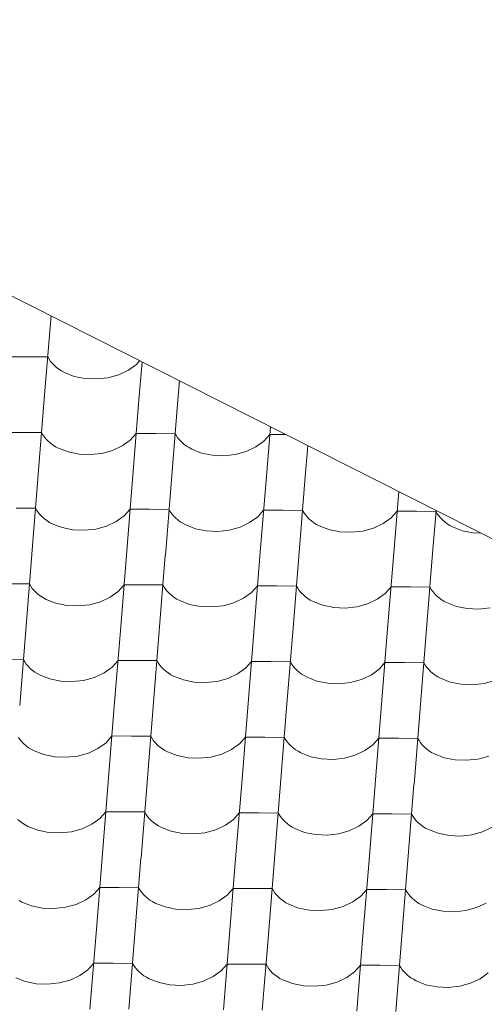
# Model space of a CAD drawing. Header units: millimetres. Extents: x -124639 to 133188, y -48358 to 76648.
# Tile 41 of 49: x 8599 to 9172, y 7668 to 8882. Entities that reach past the tile are written whole.
import ezdxf

# ---------------------------------------------------------------- set-up
doc = ezdxf.new("R2010")
doc.units = ezdxf.units.MM
doc.header["$MEASUREMENT"] = 0
doc.layers.add('Konstrukce - střechy a skořepiny', color=7, linetype='Continuous')
doc.layers.add('Výplně - Povrchové', color=7, linetype='Continuous')

# ---------------------------------------------------------------- blocks, each defined once
blk = doc.blocks.new('*X2')
at = {"layer": 'Výplně - Povrchové', "color": 7, "linetype": 'Continuous', "lineweight": 13}
for p, q in [((8637.5, 8516.7), (8636.3, 8502.7)), ((8636.3, 8502.3), (8628.8, 8409.4)), ((8609.4, 8466.2), (8585.5, 8466.4)), ((8633.4, 8466.1), (8609.4, 8466.2)), ((8633.4, 8466.1), (8635, 8463.2)), ((8635, 8463.2), (8636.9, 8460.5)), ((8742.8, 8456.8), (8746.8, 8461.4)), ((8636.9, 8460.5), (8639.1, 8457.9)), ((8639.1, 8457.9), (8641.6, 8455.4)), ((8641.6, 8455.4), (8644.3, 8453.1)), ((8644.3, 8453.1), (8647.3, 8450.9)), ((8647.3, 8450.9), (8650.5, 8448.8)), ((8721, 8444.2), (8732.9, 8449.7)), ((8732.9, 8449.7), (8742.8, 8456.8)), ((8749.7, 8460), (8745.5, 8408.5)), ((8650.5, 8448.8), (8654, 8446.9)), ((8654, 8446.9), (8666.1, 8442.2)), ((8666.1, 8442.2), (8679.5, 8439.5)), ((8679.5, 8439.5), (8693.6, 8439)), ((8693.6, 8439), (8707.7, 8440.5)), ((8707.7, 8440.5), (8721, 8444.2)), ((8795.8, 8436.7), (8793.5, 8408.1)), ((8628.8, 8409), (8621.3, 8316.1)), ((8745.5, 8408.1), (8738, 8315.2)), ((8793.5, 8407.8), (8786, 8314.8)), ((8908, 8380), (8902.7, 8313.9)), ((8601.9, 8373), (8578, 8373.1)), ((8625.9, 8372.8), (8601.9, 8373)), ((8625.9, 8372.8), (8627.5, 8370)), ((8627.5, 8370), (8629.4, 8367.2)), ((8629.4, 8367.2), (8631.6, 8364.6)), ((8631.6, 8364.6), (8634.1, 8362.1)), ((8735.3, 8363.5), (8742.6, 8371.9)), ((8766.6, 8371.7), (8742.6, 8371.9)), ((8790.5, 8371.5), (8766.6, 8371.7)), ((8790.5, 8371.5), (8792.1, 8368.7)), ((8792.1, 8368.7), (8794, 8366)), ((8794, 8366), (8796.2, 8363.4)), ((8899.9, 8362.3), (8907.2, 8370.6)), ((8926.9, 8370.5), (8907.2, 8370.6)), ((8634.1, 8362.1), (8636.8, 8359.8)), ((8636.8, 8359.8), (8639.8, 8357.6)), ((8639.8, 8357.6), (8643, 8355.5)), ((8643, 8355.5), (8646.5, 8353.6)), ((8646.5, 8353.6), (8658.6, 8349)), ((8713.5, 8350.9), (8725.4, 8356.4)), ((8725.4, 8356.4), (8735.3, 8363.5)), ((8796.2, 8363.4), (8798.7, 8360.9)), ((8798.7, 8360.9), (8801.4, 8358.5)), ((8801.4, 8358.5), (8804.5, 8356.3)), ((8804.5, 8356.3), (8807.7, 8354.3)), ((8807.7, 8354.3), (8811.2, 8352.4)), ((8811.2, 8352.4), (8823.2, 8347.7)), ((8878.1, 8349.6), (8890.1, 8355.1)), ((8890.1, 8355.1), (8899.9, 8362.3)), ((8954.1, 8356.7), (8950.6, 8313.6)), ((8658.6, 8349), (8672, 8346.3)), ((8672, 8346.3), (8686.1, 8345.7)), ((8686.1, 8345.7), (8700.2, 8347.2)), ((8700.2, 8347.2), (8713.5, 8350.9)), ((8823.2, 8347.7), (8836.6, 8345)), ((8836.6, 8345), (8850.7, 8344.4)), ((8850.7, 8344.4), (8864.8, 8346)), ((8864.8, 8346), (8878.1, 8349.6)), ((8621.3, 8315.8), (8613.8, 8222.8)), ((8738, 8314.9), (8730.5, 8221.9)), ((8786, 8314.5), (8778.5, 8221.5)), ((8902.7, 8313.6), (8895.2, 8220.7)), ((8950.6, 8313.2), (8943.1, 8220.3)), ((9066.3, 8300.1), (9059.8, 8219.4)), ((8618.4, 8279.5), (8594.4, 8279.7)), ((8618.4, 8279.5), (8620, 8276.7)), ((8620, 8276.7), (8621.9, 8274)), ((8621.9, 8274), (8624.1, 8271.3)), ((8624.1, 8271.3), (8626.6, 8268.9)), ((8626.6, 8268.9), (8629.3, 8266.5)), ((8717.9, 8263.1), (8727.8, 8270.2)), ((8727.8, 8270.2), (8735.1, 8278.6)), ((8759.1, 8278.4), (8735.1, 8278.6)), ((8783, 8278.2), (8759.1, 8278.4)), ((8783, 8278.2), (8784.6, 8275.4)), ((8784.6, 8275.4), (8786.5, 8272.7)), ((8786.5, 8272.7), (8788.7, 8270.1)), ((8788.7, 8270.1), (8791.2, 8267.6)), ((8791.2, 8267.6), (8793.9, 8265.2)), ((8882.5, 8261.9), (8892.4, 8269)), ((8892.4, 8269), (8899.7, 8277.3)), ((8923.7, 8277.2), (8899.7, 8277.3)), ((8947.7, 8277), (8923.7, 8277.2)), ((8947.7, 8277), (8949.3, 8274.2)), ((8949.3, 8274.2), (8951.2, 8271.4)), ((8951.2, 8271.4), (8953.4, 8268.8)), ((8953.4, 8268.8), (8955.8, 8266.3)), ((9047.2, 8260.6), (9057.1, 8267.7)), ((9057.1, 8267.7), (9064.4, 8276.1)), ((9088.4, 8275.9), (9064.4, 8276.1)), ((9112.3, 8275.7), (9088.4, 8275.9)), ((9112.4, 8276.8), (9107.8, 8219)), ((9112.3, 8275.7), (9113.9, 8272.9)), ((9113.9, 8272.9), (9115.8, 8270.2)), ((9115.8, 8270.2), (9118, 8267.6)), ((9118, 8267.6), (9120.5, 8265.1)), ((8629.3, 8266.5), (8632.3, 8264.3)), ((8632.3, 8264.3), (8635.5, 8262.2)), ((8635.5, 8262.2), (8639, 8260.4)), ((8639, 8260.4), (8651.1, 8255.7)), ((8651.1, 8255.7), (8664.5, 8253)), ((8692.7, 8254), (8706, 8257.6)), ((8706, 8257.6), (8717.9, 8263.1)), ((8793.9, 8265.2), (8796.9, 8263)), ((8796.9, 8263), (8800.2, 8261)), ((8800.2, 8261), (8803.7, 8259.1)), ((8803.7, 8259.1), (8815.7, 8254.4)), ((8857.3, 8252.7), (8870.6, 8256.3)), ((8870.6, 8256.3), (8882.5, 8261.9)), ((8955.8, 8266.3), (8958.6, 8264)), ((8958.6, 8264), (8961.6, 8261.8)), ((8961.6, 8261.8), (8964.8, 8259.7)), ((8964.8, 8259.7), (8968.3, 8257.8)), ((8968.3, 8257.8), (8980.3, 8253.2)), ((9022, 8251.4), (9035.3, 8255.1)), ((9035.3, 8255.1), (9047.2, 8260.6)), ((9120.5, 8265.1), (9123.2, 8262.7)), ((9123.2, 8262.7), (9126.2, 8260.5)), ((9126.2, 8260.5), (9129.5, 8258.5)), ((9129.5, 8258.5), (9132.9, 8256.6)), ((9132.9, 8256.6), (9145, 8251.9)), ((8664.5, 8253), (8678.6, 8252.4)), ((8678.6, 8252.4), (8692.7, 8254)), ((8815.7, 8254.4), (8829.1, 8251.7)), ((8829.1, 8251.7), (8843.2, 8251.1)), ((8843.2, 8251.1), (8857.3, 8252.7)), ((8980.3, 8253.2), (8993.8, 8250.5)), ((8993.8, 8250.5), (9007.9, 8249.9)), ((9007.9, 8249.9), (9022, 8251.4)), ((9145, 8251.9), (9158.4, 8249.2)), ((9158.4, 8249.2), (9167.8, 8248.8)), ((8613.8, 8222.5), (8606.3, 8129.5)), ((8730.5, 8221.6), (8723, 8128.6)), ((8778.4, 8221.2), (8771, 8128.3)), ((8895.2, 8220.3), (8887.7, 8127.4)), ((8943.1, 8220), (8935.6, 8127)), ((9059.8, 8219.1), (9052.3, 8126.1)), ((9107.7, 8218.7), (9100.3, 8125.7)), ((8610.9, 8186.2), (8586.9, 8186.4)), ((8610.9, 8186.2), (8612.5, 8183.4)), ((8612.5, 8183.4), (8614.4, 8180.7)), ((8720.3, 8177), (8727.6, 8185.3)), ((8751.6, 8185.1), (8727.6, 8185.3)), ((8775.5, 8185), (8751.6, 8185.1)), ((8775.5, 8185), (8777.1, 8182.1)), ((8777.1, 8182.1), (8779, 8179.4)), ((8884.9, 8175.7), (8892.2, 8184.1)), ((8916.2, 8183.9), (8892.2, 8184.1)), ((8940.2, 8183.7), (8916.2, 8183.9)), ((8940.2, 8183.7), (8941.8, 8180.9)), ((9049.6, 8174.4), (9056.9, 8182.8)), ((9080.9, 8182.6), (9056.9, 8182.8)), ((9104.8, 8182.4), (9080.9, 8182.6)), ((9104.8, 8182.4), (9106.4, 8179.6)), ((8614.4, 8180.7), (8616.6, 8178.1)), ((8616.6, 8178.1), (8619.1, 8175.6)), ((8619.1, 8175.6), (8621.8, 8173.2)), ((8621.8, 8173.2), (8624.8, 8171)), ((8624.8, 8171), (8628, 8169)), ((8698.5, 8164.3), (8710.4, 8169.8)), ((8710.4, 8169.8), (8720.3, 8177)), ((8779, 8179.4), (8781.2, 8176.8)), ((8781.2, 8176.8), (8783.7, 8174.3)), ((8783.7, 8174.3), (8786.4, 8172)), ((8786.4, 8172), (8789.4, 8169.7)), ((8789.4, 8169.7), (8792.7, 8167.7)), ((8875, 8168.6), (8884.9, 8175.7)), ((8941.8, 8180.9), (8943.7, 8178.2)), ((8943.7, 8178.2), (8945.9, 8175.5)), ((8945.9, 8175.5), (8948.3, 8173.1)), ((8948.3, 8173.1), (8951.1, 8170.7)), ((8951.1, 8170.7), (8954.1, 8168.5)), ((9039.7, 8167.3), (9049.6, 8174.4)), ((9106.4, 8179.6), (9108.3, 8176.9)), ((9108.3, 8176.9), (9110.5, 8174.3)), ((9110.5, 8174.3), (9113, 8171.8)), ((9113, 8171.8), (9115.7, 8169.4)), ((8628, 8169), (8631.5, 8167.1)), ((8631.5, 8167.1), (8643.6, 8162.4)), ((8643.6, 8162.4), (8657, 8159.7)), ((8657, 8159.7), (8671.1, 8159.1)), ((8671.1, 8159.1), (8685.2, 8160.7)), ((8685.2, 8160.7), (8698.5, 8164.3)), ((8792.7, 8167.7), (8796.2, 8165.8)), ((8796.2, 8165.8), (8808.2, 8161.1)), ((8808.2, 8161.1), (8821.6, 8158.4)), ((8821.6, 8158.4), (8835.7, 8157.9)), ((8835.7, 8157.9), (8849.8, 8159.4)), ((8849.8, 8159.4), (8863.1, 8163.1)), ((8863.1, 8163.1), (8875, 8168.6)), ((8954.1, 8168.5), (8957.3, 8166.4)), ((8957.3, 8166.4), (8960.8, 8164.6)), ((8960.8, 8164.6), (8972.8, 8159.9)), ((8972.8, 8159.9), (8986.3, 8157.2)), ((9000.4, 8156.6), (9014.5, 8158.2)), ((9014.5, 8158.2), (9027.8, 8161.8)), ((9027.8, 8161.8), (9039.7, 8167.3)), ((9115.7, 8169.4), (9118.7, 8167.2)), ((9118.7, 8167.2), (9122, 8165.2)), ((9122, 8165.2), (9125.4, 8163.3)), ((9125.4, 8163.3), (9137.5, 8158.6)), ((9137.5, 8158.6), (9150.9, 8155.9)), ((8986.3, 8157.2), (9000.4, 8156.6)), ((9150.9, 8155.9), (9165, 8155.3)), ((9165, 8155.3), (9179.1, 8156.9)), ((8606.3, 8129.2), (8598.8, 8036.2)), ((8723, 8128.3), (8715.5, 8035.4)), ((8770.9, 8127.9), (8763.5, 8035)), ((8887.7, 8127), (8880.2, 8034.1)), ((8935.6, 8126.7), (8928.1, 8033.7)), ((9052.3, 8125.8), (9044.8, 8032.8)), ((9100.2, 8125.4), (9092.8, 8032.5)), ((8603.4, 8092.9), (8579.4, 8093.1)), ((8603.4, 8092.9), (8605, 8090.1)), ((8605, 8090.1), (8606.9, 8087.4)), ((8606.9, 8087.4), (8609.1, 8084.8)), ((8609.1, 8084.8), (8611.5, 8082.3)), ((8712.8, 8083.7), (8720.1, 8092)), ((8744.1, 8091.9), (8720.1, 8092)), ((8768, 8091.7), (8744.1, 8091.9)), ((8768, 8091.7), (8769.6, 8088.9)), ((8769.6, 8088.9), (8771.5, 8086.1)), ((8771.5, 8086.1), (8773.7, 8083.5)), ((8877.4, 8082.4), (8884.7, 8090.8)), ((8908.7, 8090.6), (8884.7, 8090.8)), ((8932.7, 8090.4), (8908.7, 8090.6)), ((8932.7, 8090.4), (8934.3, 8087.6)), ((8934.3, 8087.6), (8936.2, 8084.9)), ((8936.2, 8084.9), (8938.4, 8082.3)), ((9042.1, 8081.2), (9049.4, 8089.5)), ((9073.4, 8089.3), (9049.4, 8089.5)), ((9097.3, 8089.1), (9073.4, 8089.3)), ((9097.3, 8089.1), (9098.9, 8086.3)), ((9098.9, 8086.3), (9100.8, 8083.6)), ((8611.5, 8082.3), (8614.3, 8079.9)), ((8614.3, 8079.9), (8617.3, 8077.7)), ((8617.3, 8077.7), (8620.5, 8075.7)), ((8620.5, 8075.7), (8624, 8073.8)), ((8624, 8073.8), (8636.1, 8069.1)), ((8691, 8071), (8702.9, 8076.6)), ((8702.9, 8076.6), (8712.8, 8083.7)), ((8773.7, 8083.5), (8776.2, 8081)), ((8776.2, 8081), (8778.9, 8078.7)), ((8778.9, 8078.7), (8781.9, 8076.5)), ((8781.9, 8076.5), (8785.2, 8074.4)), ((8785.2, 8074.4), (8788.7, 8072.5)), ((8788.7, 8072.5), (8800.7, 8067.9)), ((8855.6, 8069.8), (8867.5, 8075.3)), ((8867.5, 8075.3), (8877.4, 8082.4)), ((8938.4, 8082.3), (8940.8, 8079.8)), ((8940.8, 8079.8), (8943.6, 8077.4)), ((8943.6, 8077.4), (8946.6, 8075.2)), ((8946.6, 8075.2), (8949.8, 8073.2)), ((8949.8, 8073.2), (8953.3, 8071.3)), ((9020.3, 8068.5), (9032.2, 8074)), ((9032.2, 8074), (9042.1, 8081.2)), ((9100.8, 8083.6), (9103, 8081)), ((9103, 8081), (9105.5, 8078.5)), ((9105.5, 8078.5), (9108.2, 8076.2)), ((9108.2, 8076.2), (9111.2, 8073.9)), ((9111.2, 8073.9), (9114.5, 8071.9)), ((8636.1, 8069.1), (8649.5, 8066.4)), ((8649.5, 8066.4), (8663.6, 8065.8)), ((8663.6, 8065.8), (8677.7, 8067.4)), ((8677.7, 8067.4), (8691, 8071)), ((8800.7, 8067.9), (8814.1, 8065.2)), ((8814.1, 8065.2), (8828.2, 8064.6)), ((8828.2, 8064.6), (8842.3, 8066.1)), ((8842.3, 8066.1), (8855.6, 8069.8)), ((8953.3, 8071.3), (8965.3, 8066.6)), ((8965.3, 8066.6), (8978.8, 8063.9)), ((8978.8, 8063.9), (8992.9, 8063.3)), ((8992.9, 8063.3), (9007, 8064.9)), ((9007, 8064.9), (9020.3, 8068.5)), ((9114.5, 8071.9), (9117.9, 8070)), ((9117.9, 8070), (9130, 8065.3)), ((9130, 8065.3), (9143.4, 8062.6)), ((9143.4, 8062.6), (9157.5, 8062)), ((9157.5, 8062), (9171.6, 8063.6)), ((9171.6, 8063.6), (9184.9, 8067.3)), ((8715.5, 8035), (8708, 7942.1)), ((8763.4, 8034.7), (8756, 7941.7)), ((8880.2, 8033.8), (8872.7, 7940.8)), ((8928.1, 8033.4), (8920.6, 7940.4)), ((9044.8, 8032.5), (9037.3, 7939.6)), ((9092.7, 8032.1), (9085.3, 7939.2)), ((8597.5, 7996.8), (8599.4, 7994.1)), ((8599.4, 7994.1), (8601.6, 7991.5)), ((8601.6, 7991.5), (8604, 7989)), ((8604, 7989), (8606.8, 7986.7)), ((8695.4, 7983.3), (8705.3, 7990.4)), ((8705.3, 7990.4), (8712.6, 7998.8)), ((8736.6, 7998.6), (8712.6, 7998.8)), ((8760.5, 7998.4), (8736.6, 7998.6)), ((8760.5, 7998.4), (8762.1, 7995.6)), ((8762.1, 7995.6), (8764, 7992.9)), ((8764, 7992.9), (8766.2, 7990.2)), ((8766.2, 7990.2), (8768.7, 7987.7)), ((8768.7, 7987.7), (8771.4, 7985.4)), ((8860, 7982), (8869.9, 7989.1)), ((8869.9, 7989.1), (8877.2, 7997.5)), ((8901.2, 7997.3), (8877.2, 7997.5)), ((8925.2, 7997.1), (8901.2, 7997.3)), ((8925.2, 7997.1), (8926.8, 7994.3)), ((8926.8, 7994.3), (8928.7, 7991.6)), ((8928.7, 7991.6), (8930.9, 7989)), ((8930.9, 7989), (8933.3, 7986.5)), ((9024.7, 7980.8), (9034.6, 7987.9)), ((9034.6, 7987.9), (9041.9, 7996.2)), ((9065.9, 7996.1), (9041.9, 7996.2)), ((9089.8, 7995.9), (9065.9, 7996.1)), ((9089.8, 7995.9), (9091.4, 7993.1)), ((9091.4, 7993.1), (9093.3, 7990.3)), ((9093.3, 7990.3), (9095.5, 7987.7)), ((9095.5, 7987.7), (9098, 7985.2)), ((8606.8, 7986.7), (8609.8, 7984.4)), ((8609.8, 7984.4), (8613, 7982.4)), ((8613, 7982.4), (8616.5, 7980.5)), ((8616.5, 7980.5), (8628.6, 7975.8)), ((8628.6, 7975.8), (8642, 7973.1)), ((8670.2, 7974.1), (8683.5, 7977.8)), ((8683.5, 7977.8), (8695.4, 7983.3)), ((8771.4, 7985.4), (8774.4, 7983.2)), ((8774.4, 7983.2), (8777.7, 7981.1)), ((8777.7, 7981.1), (8781.1, 7979.3)), ((8781.1, 7979.3), (8793.2, 7974.6)), ((8834.8, 7972.9), (8848.1, 7976.5)), ((8848.1, 7976.5), (8860, 7982)), ((8933.3, 7986.5), (8936.1, 7984.1)), ((8936.1, 7984.1), (8939.1, 7981.9)), ((8939.1, 7981.9), (8942.3, 7979.9)), ((8942.3, 7979.9), (8945.8, 7978)), ((8945.8, 7978), (8957.8, 7973.3)), ((9012.8, 7975.2), (9024.7, 7980.8)), ((9098, 7985.2), (9100.7, 7982.9)), ((9100.7, 7982.9), (9103.7, 7980.7)), ((9103.7, 7980.7), (9107, 7978.6)), ((9107, 7978.6), (9110.4, 7976.7)), ((9110.4, 7976.7), (9122.5, 7972)), ((8642, 7973.1), (8656.1, 7972.6)), ((8656.1, 7972.6), (8670.2, 7974.1)), ((8793.2, 7974.6), (8806.6, 7971.9)), ((8806.6, 7971.9), (8820.7, 7971.3)), ((8820.7, 7971.3), (8834.8, 7972.9)), ((8957.8, 7973.3), (8971.3, 7970.6)), ((8971.3, 7970.6), (8985.4, 7970)), ((8985.4, 7970), (8999.5, 7971.6)), ((8999.5, 7971.6), (9012.8, 7975.2)), ((9122.5, 7972), (9135.9, 7969.3)), ((9135.9, 7969.3), (9150, 7968.8)), ((9150, 7968.8), (9164.1, 7970.3)), ((9164.1, 7970.3), (9177.4, 7974)), ((8708, 7941.7), (8700.5, 7848.8)), ((8755.9, 7941.4), (8748.5, 7848.4)), ((8872.7, 7940.5), (8865.2, 7847.5)), ((8920.6, 7940.1), (8913.1, 7847.2)), ((9037.3, 7939.2), (9029.8, 7846.3)), ((9085.2, 7938.8), (9077.8, 7845.9)), ((8697.8, 7897.1), (8705.1, 7905.5)), ((8729.1, 7905.3), (8705.1, 7905.5)), ((8753, 7905.1), (8729.1, 7905.3)), ((8753, 7905.1), (8754.6, 7902.3)), ((8862.4, 7895.9), (8869.7, 7904.2)), ((8893.7, 7904), (8869.7, 7904.2)), ((8917.7, 7903.8), (8893.7, 7904)), ((8917.7, 7903.8), (8919.3, 7901)), ((9027.1, 7894.6), (9034.4, 7903)), ((9058.3, 7902.8), (9034.4, 7903)), ((9082.3, 7902.6), (9058.3, 7902.8)), ((9082.3, 7902.6), (9083.9, 7899.8)), ((8596.5, 7895.7), (8599.3, 7893.4)), ((8599.3, 7893.4), (8602.3, 7891.2)), ((8602.3, 7891.2), (8605.5, 7889.1)), ((8687.9, 7890), (8697.8, 7897.1)), ((8754.6, 7902.3), (8756.5, 7899.6)), ((8756.5, 7899.6), (8758.7, 7897)), ((8758.7, 7897), (8761.2, 7894.5)), ((8761.2, 7894.5), (8763.9, 7892.1)), ((8763.9, 7892.1), (8766.9, 7889.9)), ((8852.5, 7888.7), (8862.4, 7895.9)), ((8919.3, 7901), (8921.2, 7898.3)), ((8921.2, 7898.3), (8923.4, 7895.7)), ((8923.4, 7895.7), (8925.8, 7893.2)), ((8925.8, 7893.2), (8928.6, 7890.9)), ((8928.6, 7890.9), (8931.6, 7888.6)), ((9017.2, 7887.5), (9027.1, 7894.6)), ((9083.9, 7899.8), (9085.8, 7897.1)), ((9085.8, 7897.1), (9088, 7894.4)), ((9088, 7894.4), (9090.5, 7891.9)), ((9090.5, 7891.9), (9093.2, 7889.6)), ((8605.5, 7889.1), (8609, 7887.2)), ((8609, 7887.2), (8621, 7882.6)), ((8621, 7882.6), (8634.5, 7879.9)), ((8634.5, 7879.9), (8648.6, 7879.3)), ((8648.6, 7879.3), (8662.7, 7880.8)), ((8662.7, 7880.8), (8676, 7884.5)), ((8676, 7884.5), (8687.9, 7890)), ((8766.9, 7889.9), (8770.2, 7887.9)), ((8770.2, 7887.9), (8773.6, 7886)), ((8773.6, 7886), (8785.7, 7881.3)), ((8785.7, 7881.3), (8799.1, 7878.6)), ((8799.1, 7878.6), (8813.2, 7878)), ((8813.2, 7878), (8827.3, 7879.6)), ((8827.3, 7879.6), (8840.6, 7883.2)), ((8840.6, 7883.2), (8852.5, 7888.7)), ((8931.6, 7888.6), (8934.8, 7886.6)), ((8934.8, 7886.6), (8938.3, 7884.7)), ((8938.3, 7884.7), (8950.3, 7880)), ((8950.3, 7880), (8963.8, 7877.3)), ((8977.9, 7876.7), (8992, 7878.3)), ((8992, 7878.3), (9005.3, 7882)), ((9005.3, 7882), (9017.2, 7887.5)), ((9093.2, 7889.6), (9096.2, 7887.4)), ((9096.2, 7887.4), (9099.5, 7885.3)), ((9099.5, 7885.3), (9102.9, 7883.4)), ((9102.9, 7883.4), (9115, 7878.8)), ((9115, 7878.8), (9128.4, 7876.1)), ((9156.6, 7877.1), (9169.9, 7880.7)), ((9169.9, 7880.7), (9181.8, 7886.2)), ((8963.8, 7877.3), (8977.9, 7876.7)), ((9128.4, 7876.1), (9142.5, 7875.5)), ((9142.5, 7875.5), (9156.6, 7877.1)), ((8700.5, 7848.5), (8693, 7755.5)), ((8748.4, 7848.1), (8741, 7755.1)), ((8865.2, 7847.2), (8857.7, 7754.3)), ((8913.1, 7846.8), (8905.6, 7753.9)), ((9029.8, 7845.9), (9022.3, 7753)), ((9077.7, 7845.6), (9070.3, 7752.6)), ((8690.3, 7803.8), (8697.6, 7812.2)), ((8721.6, 7812), (8697.6, 7812.2)), ((8745.5, 7811.8), (8721.6, 7812)), ((8745.5, 7811.8), (8747.1, 7809)), ((8747.1, 7809), (8749, 7806.3)), ((8749, 7806.3), (8751.2, 7803.7)), ((8854.9, 7802.6), (8862.2, 7810.9)), ((8886.2, 7810.7), (8862.2, 7810.9)), ((8910.2, 7810.6), (8886.2, 7810.7)), ((8910.2, 7810.6), (8911.8, 7807.8)), ((8911.8, 7807.8), (8913.7, 7805)), ((9019.6, 7801.3), (9026.9, 7809.7)), ((9050.8, 7809.5), (9026.9, 7809.7)), ((9074.8, 7809.3), (9050.8, 7809.5)), ((9074.8, 7809.3), (9076.4, 7806.5)), ((9076.4, 7806.5), (9078.3, 7803.8)), ((8598, 7795.8), (8601.5, 7794)), ((8601.5, 7794), (8613.5, 7789.3)), ((8668.5, 7791.2), (8680.4, 7796.7)), ((8680.4, 7796.7), (8690.3, 7803.8)), ((8751.2, 7803.7), (8753.7, 7801.2)), ((8753.7, 7801.2), (8756.4, 7798.8)), ((8756.4, 7798.8), (8759.4, 7796.6)), ((8759.4, 7796.6), (8762.7, 7794.6)), ((8762.7, 7794.6), (8766.1, 7792.7)), ((8833.1, 7789.9), (8845, 7795.5)), ((8845, 7795.5), (8854.9, 7802.6)), ((8913.7, 7805), (8915.9, 7802.4)), ((8915.9, 7802.4), (8918.3, 7799.9)), ((8918.3, 7799.9), (8921.1, 7797.6)), ((8921.1, 7797.6), (8924.1, 7795.4)), ((8924.1, 7795.4), (8927.3, 7793.3)), ((8927.3, 7793.3), (8930.8, 7791.4)), ((8997.8, 7788.7), (9009.7, 7794.2)), ((9009.7, 7794.2), (9019.6, 7801.3)), ((9078.3, 7803.8), (9080.5, 7801.2)), ((9080.5, 7801.2), (9083, 7798.7)), ((9083, 7798.7), (9085.7, 7796.3)), ((9085.7, 7796.3), (9088.7, 7794.1)), ((9088.7, 7794.1), (9092, 7792)), ((8613.5, 7789.3), (8627, 7786.6)), ((8627, 7786.6), (8641.1, 7786)), ((8641.1, 7786), (8655.2, 7787.6)), ((8655.2, 7787.6), (8668.5, 7791.2)), ((8766.1, 7792.7), (8778.2, 7788)), ((8778.2, 7788), (8791.6, 7785.3)), ((8791.6, 7785.3), (8805.7, 7784.7)), ((8805.7, 7784.7), (8819.8, 7786.3)), ((8819.8, 7786.3), (8833.1, 7789.9)), ((8930.8, 7791.4), (8942.8, 7786.7)), ((8942.8, 7786.7), (8956.3, 7784)), ((8956.3, 7784), (8970.4, 7783.5)), ((8970.4, 7783.5), (8984.4, 7785)), ((8984.4, 7785), (8997.8, 7788.7)), ((9092, 7792), (9095.4, 7790.2)), ((9095.4, 7790.2), (9107.5, 7785.5)), ((9107.5, 7785.5), (9120.9, 7782.8)), ((9120.9, 7782.8), (9135, 7782.2)), ((9135, 7782.2), (9149.1, 7783.8)), ((9149.1, 7783.8), (9162.4, 7787.4)), ((9162.4, 7787.4), (9174.3, 7792.9)), ((8693, 7755.2), (8685.5, 7662.2)), ((8740.9, 7754.8), (8733.5, 7661.9)), ((8857.7, 7753.9), (8850.2, 7661)), ((8905.6, 7753.5), (8898.1, 7660.6)), ((9022.3, 7752.7), (9014.8, 7659.7)), ((9070.2, 7752.3), (9062.8, 7659.3)), ((8672.9, 7703.4), (8682.8, 7710.6)), ((8682.8, 7710.6), (8690.1, 7718.9)), ((8714.1, 7718.7), (8690.1, 7718.9)), ((8738, 7718.5), (8714.1, 7718.7)), ((8738, 7718.5), (8739.6, 7715.7)), ((8739.6, 7715.7), (8741.5, 7713)), ((8741.5, 7713), (8743.7, 7710.4)), ((8743.7, 7710.4), (8746.2, 7707.9)), ((8837.5, 7702.2), (8847.4, 7709.3)), ((8847.4, 7709.3), (8854.7, 7717.7)), ((8878.7, 7717.5), (8854.7, 7717.7)), ((8902.7, 7717.3), (8878.7, 7717.5)), ((8902.7, 7717.3), (8904.3, 7714.5)), ((8904.3, 7714.5), (8906.2, 7711.7)), ((8906.2, 7711.7), (8908.4, 7709.1)), ((8908.4, 7709.1), (8910.8, 7706.6)), ((9012, 7708), (9019.4, 7716.4)), ((9043.3, 7716.2), (9019.4, 7716.4)), ((9067.3, 7716), (9043.3, 7716.2)), ((9067.3, 7716), (9068.9, 7713.2)), ((9068.9, 7713.2), (9070.8, 7710.5)), ((9070.8, 7710.5), (9073, 7707.9)), ((8594, 7700.7), (8606, 7696)), ((8647.7, 7694.3), (8661, 7697.9)), ((8661, 7697.9), (8672.9, 7703.4)), ((8746.2, 7707.9), (8748.9, 7705.6)), ((8748.9, 7705.6), (8751.9, 7703.3)), ((8751.9, 7703.3), (8755.2, 7701.3)), ((8755.2, 7701.3), (8758.6, 7699.4)), ((8758.6, 7699.4), (8770.7, 7694.7)), ((8812.3, 7693), (8825.6, 7696.7)), ((8825.6, 7696.7), (8837.5, 7702.2)), ((8910.8, 7706.6), (8913.6, 7704.3)), ((8913.6, 7704.3), (8916.6, 7702.1)), ((8916.6, 7702.1), (8919.8, 7700)), ((8919.8, 7700), (8923.3, 7698.1)), ((8923.3, 7698.1), (8935.3, 7693.5)), ((8990.3, 7695.4), (9002.2, 7700.9)), ((9002.2, 7700.9), (9012, 7708)), ((9073, 7707.9), (9075.5, 7705.4)), ((9075.5, 7705.4), (9078.2, 7703)), ((9078.2, 7703), (9081.2, 7700.8)), ((9081.2, 7700.8), (9084.5, 7698.8)), ((9084.5, 7698.8), (9087.9, 7696.9)), ((9087.9, 7696.9), (9100, 7692.2)), ((9154.9, 7694.1), (9166.8, 7699.6)), ((9166.8, 7699.6), (9176.7, 7706.8)), ((8606, 7696), (8619.5, 7693.3)), ((8619.5, 7693.3), (8633.6, 7692.7)), ((8633.6, 7692.7), (8647.7, 7694.3)), ((8770.7, 7694.7), (8784.1, 7692)), ((8784.1, 7692), (8798.2, 7691.4)), ((8798.2, 7691.4), (8812.3, 7693)), ((8935.3, 7693.5), (8948.8, 7690.8)), ((8948.8, 7690.8), (8962.9, 7690.2)), ((8962.9, 7690.2), (8976.9, 7691.8)), ((8976.9, 7691.8), (8990.3, 7695.4)), ((9100, 7692.2), (9113.4, 7689.5)), ((9113.4, 7689.5), (9127.5, 7688.9)), ((9127.5, 7688.9), (9141.6, 7690.5)), ((9141.6, 7690.5), (9154.9, 7694.1))]:
    blk.add_line(p, q, dxfattribs=at)
blk = doc.blocks.new('výplň_1_1', base_point=(0, 0))
at = {"layer": 'Výplně - Povrchové', "color": 7, "linetype": 'Continuous', "lineweight": 13}
blk.add_blockref('*X2', (0, 0), dxfattribs=at)

msp = doc.modelspace()

# ---------------------------------------------------------------- linework, layer by layer
at = {"layer": 'Konstrukce - střechy a skořepiny', "color": 7, "linetype": 'Continuous', "lineweight": 13}
msp.add_line((11498.2, 7071.8), (4176.2, 10769.8), dxfattribs=at)

# ---------------------------------------------------------------- block references
at = {"layer": 'Výplně - Povrchové', "color": 7, "linetype": 'Continuous', "lineweight": 13}
msp.add_blockref('výplň_1_1', (0, 0), dxfattribs=at)

doc.saveas('drawing.dxf')
